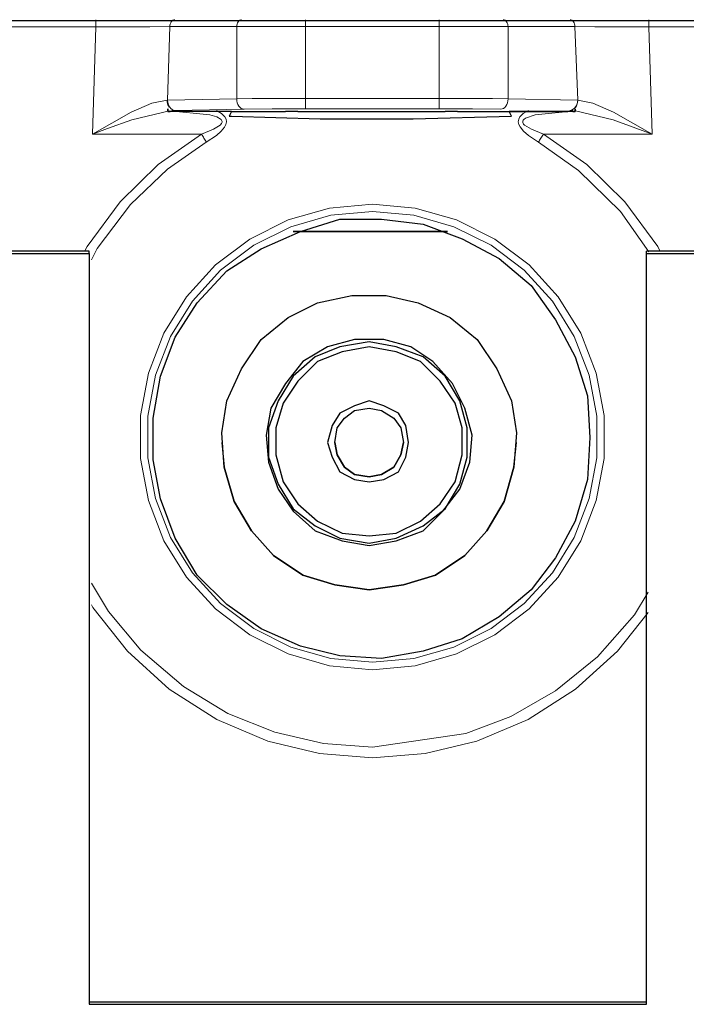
# Model space of a CAD drawing. Header units: millimetres. Extents: x 0 to 210, y 0 to 297.
# Tile 5 of 22: x 37 to 47, y 139 to 153. Entities that reach past the tile are written whole.
import ezdxf

# ---------------------------------------------------------------- set-up
doc = ezdxf.new("R2010")
doc.units = ezdxf.units.MM
doc.header["$MEASUREMENT"] = 0
for name, pattern in [('AI-Linetype-347', [12.7, 6.35, -1.27, 1.27, -1.27, 1.27, -1.27]), ('AI-Linetype-348', [12.7, 6.35, -1.27, 1.27, -1.27, 1.27, -1.27]), ('AI-Linetype-349', [12.7, 6.35, -1.27, 1.27, -1.27, 1.27, -1.27]), ('AI-Linetype-350', [12.7, 6.35, -1.27, 1.27, -1.27, 1.27, -1.27]), ('AI-Linetype-351', [12.7, 6.35, -1.27, 1.27, -1.27, 1.27, -1.27]), ('AI-Linetype-352', [12.7, 6.35, -1.27, 1.27, -1.27, 1.27, -1.27]), ('AI-Linetype-353', [12.7, 6.35, -1.27, 1.27, -1.27, 1.27, -1.27]), ('AI-Linetype-354', [12.7, 6.35, -1.27, 1.27, -1.27, 1.27, -1.27]), ('AI-Linetype-355', [12.7, 6.35, -1.27, 1.27, -1.27, 1.27, -1.27]), ('AI-Linetype-356', [12.7, 6.35, -1.27, 1.27, -1.27, 1.27, -1.27]), ('AI-Linetype-357', [12.7, 6.35, -1.27, 1.27, -1.27, 1.27, -1.27]), ('AI-Linetype-358', [12.7, 6.35, -1.27, 1.27, -1.27, 1.27, -1.27]), ('AI-Linetype-359', [12.7, 6.35, -1.27, 1.27, -1.27, 1.27, -1.27]), ('AI-Linetype-360', [12.7, 6.35, -1.27, 1.27, -1.27, 1.27, -1.27]), ('AI-Linetype-361', [12.7, 6.35, -1.27, 1.27, -1.27, 1.27, -1.27]), ('AI-Linetype-362', [12.7, 6.35, -1.27, 1.27, -1.27, 1.27, -1.27]), ('AI-Linetype-363', [12.7, 6.35, -1.27, 1.27, -1.27, 1.27, -1.27]), ('AI-Linetype-364', [12.7, 6.35, -1.27, 1.27, -1.27, 1.27, -1.27]), ('AI-Linetype-365', [12.7, 6.35, -1.27, 1.27, -1.27, 1.27, -1.27]), ('AI-Linetype-366', [12.7, 6.35, -1.27, 1.27, -1.27, 1.27, -1.27]), ('AI-Linetype-367', [12.7, 6.35, -1.27, 1.27, -1.27, 1.27, -1.27]), ('AI-Linetype-368', [12.7, 6.35, -1.27, 1.27, -1.27, 1.27, -1.27]), ('AI-Linetype-369', [12.7, 6.35, -1.27, 1.27, -1.27, 1.27, -1.27]), ('AI-Linetype-370', [12.7, 6.35, -1.27, 1.27, -1.27, 1.27, -1.27]), ('AI-Linetype-371', [12.7, 6.35, -1.27, 1.27, -1.27, 1.27, -1.27]), ('AI-Linetype-372', [12.7, 6.35, -1.27, 1.27, -1.27, 1.27, -1.27]), ('AI-Linetype-373', [12.7, 6.35, -1.27, 1.27, -1.27, 1.27, -1.27]), ('AI-Linetype-374', [12.7, 6.35, -1.27, 1.27, -1.27, 1.27, -1.27]), ('AI-Linetype-375', [12.7, 6.35, -1.27, 1.27, -1.27, 1.27, -1.27]), ('AI-Linetype-376', [12.7, 6.35, -1.27, 1.27, -1.27, 1.27, -1.27]), ('AI-Linetype-377', [12.7, 6.35, -1.27, 1.27, -1.27, 1.27, -1.27]), ('AI-Linetype-378', [12.7, 6.35, -1.27, 1.27, -1.27, 1.27, -1.27]), ('AI-Linetype-379', [12.7, 6.35, -1.27, 1.27, -1.27, 1.27, -1.27]), ('AI-Linetype-380', [12.7, 6.35, -1.27, 1.27, -1.27, 1.27, -1.27]), ('AI-Linetype-381', [12.7, 6.35, -1.27, 1.27, -1.27, 1.27, -1.27]), ('AI-Linetype-382', [12.7, 6.35, -1.27, 1.27, -1.27, 1.27, -1.27]), ('AI-Linetype-383', [12.7, 6.35, -1.27, 1.27, -1.27, 1.27, -1.27]), ('AI-Linetype-384', [12.7, 6.35, -1.27, 1.27, -1.27, 1.27, -1.27]), ('AI-Linetype-385', [12.7, 6.35, -1.27, 1.27, -1.27, 1.27, -1.27]), ('AI-Linetype-386', [12.7, 6.35, -1.27, 1.27, -1.27, 1.27, -1.27]), ('AI-Linetype-387', [12.7, 6.35, -1.27, 1.27, -1.27, 1.27, -1.27]), ('AI-Linetype-388', [12.7, 6.35, -1.27, 1.27, -1.27, 1.27, -1.27]), ('AI-Linetype-389', [12.7, 6.35, -1.27, 1.27, -1.27, 1.27, -1.27]), ('AI-Linetype-390', [12.7, 6.35, -1.27, 1.27, -1.27, 1.27, -1.27]), ('AI-Linetype-391', [12.7, 6.35, -1.27, 1.27, -1.27, 1.27, -1.27]), ('AI-Linetype-392', [12.7, 6.35, -1.27, 1.27, -1.27, 1.27, -1.27]), ('AI-Linetype-393', [12.7, 6.35, -1.27, 1.27, -1.27, 1.27, -1.27]), ('AI-Linetype-394', [12.7, 6.35, -1.27, 1.27, -1.27, 1.27, -1.27]), ('AI-Linetype-395', [12.7, 6.35, -1.27, 1.27, -1.27, 1.27, -1.27]), ('AI-Linetype-396', [12.7, 6.35, -1.27, 1.27, -1.27, 1.27, -1.27]), ('AI-Linetype-397', [12.7, 6.35, -1.27, 1.27, -1.27, 1.27, -1.27]), ('AI-Linetype-398', [12.7, 6.35, -1.27, 1.27, -1.27, 1.27, -1.27]), ('AI-Linetype-399', [12.7, 6.35, -1.27, 1.27, -1.27, 1.27, -1.27]), ('AI-Linetype-400', [12.7, 6.35, -1.27, 1.27, -1.27, 1.27, -1.27]), ('AI-Linetype-401', [12.7, 6.35, -1.27, 1.27, -1.27, 1.27, -1.27]), ('AI-Linetype-402', [12.7, 6.35, -1.27, 1.27, -1.27, 1.27, -1.27]), ('AI-Linetype-403', [12.7, 6.35, -1.27, 1.27, -1.27, 1.27, -1.27]), ('AI-Linetype-404', [12.7, 6.35, -1.27, 1.27, -1.27, 1.27, -1.27]), ('AI-Linetype-405', [12.7, 6.35, -1.27, 1.27, -1.27, 1.27, -1.27]), ('AI-Linetype-409', [12.7, 6.35, -1.27, 1.27, -1.27, 1.27, -1.27]), ('AI-Linetype-410', [12.7, 6.35, -1.27, 1.27, -1.27, 1.27, -1.27]), ('AI-Linetype-411', [12.7, 6.35, -1.27, 1.27, -1.27, 1.27, -1.27]), ('AI-Linetype-412', [12.7, 6.35, -1.27, 1.27, -1.27, 1.27, -1.27]), ('AI-Linetype-415', [12.7, 6.35, -1.27, 1.27, -1.27, 1.27, -1.27]), ('AI-Linetype-421', [12.7, 6.35, -1.27, 1.27, -1.27, 1.27, -1.27])]:
    doc.linetypes.add(name, pattern=pattern)
doc.layers.add('Capa 1', color=7, linetype='Continuous', lineweight=0)

# ---------------------------------------------------------------- blocks, each defined once
blk = doc.blocks.new('Block_0')
at = {"layer": 'Capa 1', "color": 8, "linetype": 'AI-Linetype-415', "lineweight": 18, "true_color": 0x808080}
blk.add_line((36.375, 153.138), (38.54, 153.138), dxfattribs=at)
at = {"layer": 'Capa 1', "color": 8, "linetype": 'AI-Linetype-389', "lineweight": 18, "true_color": 0x808080}
blk.add_line((38.491, 151.597), (38.539, 153.138), dxfattribs=at)
at = {"layer": 'Capa 1', "color": 8, "linetype": 'AI-Linetype-372', "lineweight": 18, "true_color": 0x808080}
blk.add_line((39.569, 152.086), (39.602, 153.141), dxfattribs=at)
at = {"layer": 'Capa 1', "color": 8, "linetype": 'AI-Linetype-373', "lineweight": 18, "true_color": 0x808080}
blk.add_line((39.602, 153.141), (40.563, 153.141), dxfattribs=at)
at = {"layer": 'Capa 1', "color": 8, "linetype": 'AI-Linetype-354', "lineweight": 18, "true_color": 0x808080}
blk.add_line((40.563, 153.141), (40.563, 152.104), dxfattribs=at)
at = {"layer": 'Capa 1', "color": 8, "linetype": 'AI-Linetype-352', "lineweight": 18, "true_color": 0x808080}
blk.add_line((41.553, 153.141), (41.553, 152.11), dxfattribs=at)
at = {"layer": 'Capa 1', "color": 8, "linetype": 'AI-Linetype-355', "lineweight": 18, "true_color": 0x808080}
blk.add_line((41.553, 153.141), (43.474, 153.141), dxfattribs=at)
at = {"layer": 'Capa 1', "color": 8, "linetype": 'AI-Linetype-356', "lineweight": 18, "true_color": 0x808080}
blk.add_line((43.473, 153.141), (43.473, 152.11), dxfattribs=at)
at = {"layer": 'Capa 1', "color": 8, "linetype": 'AI-Linetype-358', "lineweight": 18, "true_color": 0x808080}
blk.add_line((44.463, 153.141), (44.463, 152.104), dxfattribs=at)
at = {"layer": 'Capa 1', "color": 8, "linetype": 'AI-Linetype-375', "lineweight": 18, "true_color": 0x808080}
blk.add_line((44.463, 153.141), (45.424, 153.141), dxfattribs=at)
at = {"layer": 'Capa 1', "color": 8, "linetype": 'AI-Linetype-376', "lineweight": 18, "true_color": 0x808080}
blk.add_line((45.465, 152.086), (45.424, 153.141), dxfattribs=at)
at = {"layer": 'Capa 1', "color": 8, "linetype": 'AI-Linetype-391', "lineweight": 18, "true_color": 0x808080}
blk.add_line((46.487, 153.138), (46.535, 151.597), dxfattribs=at)
at = {"layer": 'Capa 1', "color": 8, "linetype": 'AI-Linetype-412', "lineweight": 18, "true_color": 0x808080}
blk.add_line((46.487, 153.138), (48.652, 153.138), dxfattribs=at)
at = {"layer": 'Capa 1', "color": 8, "linetype": 'AI-Linetype-387', "lineweight": 18, "true_color": 0x808080}
blk.add_line((39.569, 152.086), (39.561, 152.086), dxfattribs=at)
at = {"layer": 'Capa 1', "color": 8, "linetype": 'AI-Linetype-371', "lineweight": 18, "true_color": 0x808080}
blk.add_line((40.563, 152.104), (39.569, 152.086), dxfattribs=at)
at = {"layer": 'Capa 1', "color": 8, "linetype": 'AI-Linetype-349', "lineweight": 18, "true_color": 0x808080}
blk.add_line((41.553, 152.11), (43.474, 152.11), dxfattribs=at)
at = {"layer": 'Capa 1', "color": 8, "linetype": 'AI-Linetype-377', "lineweight": 18, "true_color": 0x808080}
blk.add_line((44.463, 152.104), (45.465, 152.086), dxfattribs=at)
at = {"layer": 'Capa 1', "color": 8, "linetype": 'AI-Linetype-369', "lineweight": 18, "true_color": 0x808080}
blk.add_line((39.632, 151.936), (39.675, 151.936), dxfattribs=at)
at = {"layer": 'Capa 1', "color": 8, "linetype": 'AI-Linetype-370', "lineweight": 18, "true_color": 0x808080}
blk.add_line((39.675, 151.936), (40.669, 151.954), dxfattribs=at)
at = {"layer": 'Capa 1', "color": 8, "linetype": 'AI-Linetype-347', "lineweight": 18, "true_color": 0x808080}
blk.add_line((41.553, 151.96), (43.474, 151.96), dxfattribs=at)
at = {"layer": 'Capa 1', "color": 8, "linetype": 'AI-Linetype-368', "lineweight": 18, "true_color": 0x808080}
blk.add_line((45.351, 151.936), (45.394, 151.936), dxfattribs=at)
at = {"layer": 'Capa 1', "color": 8, "linetype": 'AI-Linetype-404', "lineweight": 18, "true_color": 0x808080}
blk.add_line((40.055, 151.597), (38.491, 151.597), dxfattribs=at)
at = {"layer": 'Capa 1', "color": 8, "linetype": 'AI-Linetype-405', "lineweight": 18, "true_color": 0x808080}
blk.add_line((46.535, 151.597), (44.971, 151.597), dxfattribs=at)
at = {"layer": 'Capa 1', "color": 8, "linetype": 'AI-Linetype-394', "lineweight": 18, "true_color": 0x808080}
blk.add_lwpolyline([(38.539, 153.241), (38.539, 153.239), (38.539, 153.233), (38.539, 153.223), (38.539, 153.211), (38.539, 153.195), (38.539, 153.177), (38.539, 153.158), (38.539, 153.138)], dxfattribs=at)
at = {"layer": 'Capa 1', "color": 8, "linetype": 'AI-Linetype-379', "lineweight": 18, "true_color": 0x808080}
blk.add_lwpolyline([(39.672, 153.241), (39.659, 153.239), (39.645, 153.233), (39.633, 153.224), (39.622, 153.212), (39.614, 153.197), (39.607, 153.179), (39.603, 153.161), (39.602, 153.141)], dxfattribs=at)
at = {"layer": 'Capa 1', "color": 8, "linetype": 'AI-Linetype-362', "lineweight": 18, "true_color": 0x808080}
blk.add_lwpolyline([(40.633, 153.241), (40.62, 153.239), (40.606, 153.233), (40.594, 153.224), (40.583, 153.212), (40.574, 153.197), (40.568, 153.179), (40.564, 153.161), (40.563, 153.141)], dxfattribs=at)
at = {"layer": 'Capa 1', "color": 8, "linetype": 'AI-Linetype-363', "lineweight": 18, "true_color": 0x808080}
blk.add_lwpolyline([(41.553, 153.241), (41.553, 153.239), (41.553, 153.233), (41.553, 153.224), (41.553, 153.212), (41.553, 153.197), (41.553, 153.179), (41.553, 153.161), (41.553, 153.141)], dxfattribs=at)
at = {"layer": 'Capa 1', "color": 8, "linetype": 'AI-Linetype-360', "lineweight": 18, "true_color": 0x808080}
blk.add_lwpolyline([(43.473, 153.241), (43.473, 153.239), (43.473, 153.233), (43.473, 153.224), (43.473, 153.212), (43.473, 153.197), (43.473, 153.179), (43.473, 153.161), (43.473, 153.141)], dxfattribs=at)
at = {"layer": 'Capa 1', "color": 8, "linetype": 'AI-Linetype-361', "lineweight": 18, "true_color": 0x808080}
blk.add_lwpolyline([(44.393, 153.241), (44.406, 153.239), (44.42, 153.233), (44.432, 153.224), (44.443, 153.212), (44.452, 153.197), (44.458, 153.179), (44.462, 153.161), (44.463, 153.141)], dxfattribs=at)
at = {"layer": 'Capa 1', "color": 8, "linetype": 'AI-Linetype-380', "lineweight": 18, "true_color": 0x808080}
blk.add_lwpolyline([(45.354, 153.241), (45.367, 153.239), (45.381, 153.233), (45.393, 153.224), (45.404, 153.212), (45.413, 153.197), (45.419, 153.179), (45.423, 153.161), (45.424, 153.141)], dxfattribs=at)
at = {"layer": 'Capa 1', "color": 8, "linetype": 'AI-Linetype-395', "lineweight": 18, "true_color": 0x808080}
blk.add_lwpolyline([(46.487, 153.241), (46.487, 153.239), (46.487, 153.233), (46.487, 153.223), (46.487, 153.211), (46.487, 153.195), (46.487, 153.177), (46.487, 153.158), (46.487, 153.138)], dxfattribs=at)
at = {"layer": 'Capa 1', "color": 8, "linetype": 'AI-Linetype-390', "lineweight": 18, "true_color": 0x808080}
blk.add_lwpolyline([(38.539, 153.138), (39.026, 153.139), (39.315, 153.14), (39.602, 153.141)], dxfattribs=at)
at = {"layer": 'Capa 1', "color": 8, "linetype": 'AI-Linetype-351', "lineweight": 18, "true_color": 0x808080}
blk.add_lwpolyline([(40.563, 153.141), (40.665, 153.141), (40.775, 153.141), (40.893, 153.141), (41.017, 153.141), (41.146, 153.141), (41.28, 153.141), (41.415, 153.141), (41.553, 153.141)], dxfattribs=at)
at = {"layer": 'Capa 1', "color": 8, "linetype": 'AI-Linetype-357', "lineweight": 18, "true_color": 0x808080}
blk.add_lwpolyline([(43.473, 153.141), (43.611, 153.141), (43.746, 153.141), (43.88, 153.141), (44.009, 153.141), (44.133, 153.141), (44.251, 153.141), (44.362, 153.141), (44.463, 153.141)], dxfattribs=at)
at = {"layer": 'Capa 1', "color": 8, "linetype": 'AI-Linetype-393', "lineweight": 18, "true_color": 0x808080}
blk.add_lwpolyline([(45.424, 153.141), (45.711, 153.14), (46, 153.139), (46.487, 153.138)], dxfattribs=at)
at = {"layer": 'Capa 1', "color": 8, "linetype": 'AI-Linetype-388', "lineweight": 18, "true_color": 0x808080}
blk.add_lwpolyline([(39.561, 152.086), (39.342, 152.04), (39.045, 151.911), (38.491, 151.597)], dxfattribs=at)
at = {"layer": 'Capa 1', "color": 8, "linetype": 'AI-Linetype-401', "lineweight": 18, "true_color": 0x808080}
blk.add_lwpolyline([(39.593, 151.979), (39.586, 151.99), (39.58, 152.002), (39.574, 152.015), (39.57, 152.028), (39.566, 152.042), (39.563, 152.056), (39.562, 152.071), (39.561, 152.086)], dxfattribs=at)
at = {"layer": 'Capa 1', "color": 8, "linetype": 'AI-Linetype-374', "lineweight": 18, "true_color": 0x808080}
blk.add_lwpolyline([(39.569, 152.086), (39.571, 152.057), (39.577, 152.03), (39.587, 152.003), (39.6, 151.981), (39.616, 151.962), (39.634, 151.948), (39.654, 151.94), (39.675, 151.936)], dxfattribs=at)
at = {"layer": 'Capa 1', "color": 8, "linetype": 'AI-Linetype-353', "lineweight": 18, "true_color": 0x808080}
blk.add_lwpolyline([(40.563, 152.104), (40.784, 152.107), (41.031, 152.109), (41.553, 152.11)], dxfattribs=at)
at = {"layer": 'Capa 1', "color": 8, "linetype": 'AI-Linetype-367', "lineweight": 18, "true_color": 0x808080}
blk.add_lwpolyline([(40.563, 152.104), (40.565, 152.075), (40.571, 152.047), (40.581, 152.021), (40.594, 151.998), (40.61, 151.98), (40.628, 151.966), (40.648, 151.957), (40.669, 151.954)], dxfattribs=at)
at = {"layer": 'Capa 1', "color": 8, "linetype": 'AI-Linetype-348', "lineweight": 18, "true_color": 0x808080}
blk.add_lwpolyline([(41.553, 152.11), (41.553, 152.081), (41.553, 152.053), (41.553, 152.028), (41.553, 152.005), (41.553, 151.986), (41.553, 151.972), (41.553, 151.963), (41.553, 151.96)], dxfattribs=at)
at = {"layer": 'Capa 1', "color": 8, "linetype": 'AI-Linetype-350', "lineweight": 18, "true_color": 0x808080}
blk.add_lwpolyline([(43.473, 152.11), (43.473, 152.081), (43.473, 152.053), (43.473, 152.028), (43.473, 152.005), (43.473, 151.986), (43.473, 151.972), (43.473, 151.963), (43.473, 151.96)], dxfattribs=at)
at = {"layer": 'Capa 1', "color": 8, "linetype": 'AI-Linetype-359', "lineweight": 18, "true_color": 0x808080}
blk.add_lwpolyline([(43.473, 152.11), (43.995, 152.108), (44.242, 152.107), (44.463, 152.104)], dxfattribs=at)
at = {"layer": 'Capa 1', "color": 8, "linetype": 'AI-Linetype-365', "lineweight": 18, "true_color": 0x808080}
blk.add_lwpolyline([(44.463, 152.104), (44.461, 152.075), (44.455, 152.047), (44.445, 152.021), (44.432, 151.998), (44.416, 151.98), (44.398, 151.966), (44.378, 151.957), (44.357, 151.954)], dxfattribs=at)
at = {"layer": 'Capa 1', "color": 8, "linetype": 'AI-Linetype-378', "lineweight": 18, "true_color": 0x808080}
blk.add_lwpolyline([(45.351, 151.936), (45.384, 151.944), (45.42, 151.97), (45.436, 151.992), (45.45, 152.019), (45.46, 152.05), (45.465, 152.086)], dxfattribs=at)
at = {"layer": 'Capa 1', "color": 8, "linetype": 'AI-Linetype-400', "lineweight": 18, "true_color": 0x808080}
blk.add_lwpolyline([(45.465, 152.086), (45.463, 152.059), (45.457, 152.03), (45.447, 152.003), (45.433, 151.979)], dxfattribs=at)
at = {"layer": 'Capa 1', "color": 8, "linetype": 'AI-Linetype-392', "lineweight": 18, "true_color": 0x808080}
blk.add_lwpolyline([(46.535, 151.597), (45.981, 151.911), (45.684, 152.04), (45.465, 152.086)], dxfattribs=at)
at = {"layer": 'Capa 1', "color": 8, "linetype": 'AI-Linetype-403', "lineweight": 18, "true_color": 0x808080}
blk.add_lwpolyline([(38.491, 151.597), (38.707, 151.678), (39.054, 151.801), (39.595, 151.932)], dxfattribs=at)
at = {"layer": 'Capa 1', "color": 8, "linetype": 'AI-Linetype-399', "lineweight": 18, "true_color": 0x808080}
blk.add_lwpolyline([(39.595, 151.932), (40.174, 151.873), (40.278, 151.842), (40.337, 151.806), (40.351, 151.787), (40.353, 151.777), (40.353, 151.767), (40.35, 151.756), (40.344, 151.746), (40.325, 151.724), (40.227, 151.665), (40.055, 151.597)], dxfattribs=at)
at = {"layer": 'Capa 1', "color": 8, "linetype": 'AI-Linetype-384', "lineweight": 18, "true_color": 0x808080}
blk.add_lwpolyline([(40.126, 151.48), (40.27, 151.576), (40.341, 151.638), (40.389, 151.697), (40.408, 151.736), (40.415, 151.773), (40.41, 151.81), (40.393, 151.844), (40.345, 151.89), (40.27, 151.933)], dxfattribs=at)
at = {"layer": 'Capa 1', "color": 8, "linetype": 'AI-Linetype-366', "lineweight": 18, "true_color": 0x808080}
blk.add_lwpolyline([(40.669, 151.954), (41.074, 151.958), (41.552, 151.96)], dxfattribs=at)
at = {"layer": 'Capa 1', "color": 8, "linetype": 'AI-Linetype-364', "lineweight": 18, "true_color": 0x808080}
blk.add_lwpolyline([(43.473, 151.96), (43.952, 151.958), (44.357, 151.954)], dxfattribs=at)
at = {"layer": 'Capa 1', "color": 8, "linetype": 'AI-Linetype-385', "lineweight": 18, "true_color": 0x808080}
blk.add_lwpolyline([(44.756, 151.934), (44.681, 151.89), (44.633, 151.844), (44.616, 151.81), (44.611, 151.773), (44.618, 151.736), (44.637, 151.698), (44.685, 151.638), (44.756, 151.576), (44.9, 151.48)], dxfattribs=at)
at = {"layer": 'Capa 1', "color": 8, "linetype": 'AI-Linetype-396', "lineweight": 18, "true_color": 0x808080}
blk.add_lwpolyline([(44.971, 151.597), (44.8, 151.665), (44.702, 151.724), (44.687, 151.741), (44.678, 151.763), (44.677, 151.786), (44.681, 151.796), (44.688, 151.805), (44.713, 151.824), (44.852, 151.872), (45.431, 151.932)], dxfattribs=at)
at = {"layer": 'Capa 1', "color": 8, "linetype": 'AI-Linetype-402', "lineweight": 18, "true_color": 0x808080}
blk.add_lwpolyline([(45.431, 151.932), (45.972, 151.801), (46.535, 151.597)], dxfattribs=at)
at = {"layer": 'Capa 1', "color": 8, "linetype": 'AI-Linetype-409', "lineweight": 18, "true_color": 0x808080}
blk.add_lwpolyline([(40.055, 151.597), (39.432, 151.157), (38.887, 150.624), (38.412, 149.98), (38.379, 149.916)], dxfattribs=at)
at = {"layer": 'Capa 1', "color": 8, "linetype": 'AI-Linetype-398', "lineweight": 18, "true_color": 0x808080}
blk.add_lwpolyline([(40.055, 151.597), (40.064, 151.582), (40.074, 151.566), (40.083, 151.551), (40.092, 151.536), (40.101, 151.521), (40.109, 151.507), (40.118, 151.493), (40.126, 151.48)], dxfattribs=at)
at = {"layer": 'Capa 1', "color": 8, "linetype": 'AI-Linetype-397', "lineweight": 18, "true_color": 0x808080}
blk.add_lwpolyline([(44.9, 151.48), (44.909, 151.493), (44.917, 151.507), (44.925, 151.521), (44.934, 151.536), (44.943, 151.551), (44.952, 151.566), (44.961, 151.582), (44.971, 151.597)], dxfattribs=at)
at = {"layer": 'Capa 1', "color": 8, "linetype": 'AI-Linetype-411', "lineweight": 18, "true_color": 0x808080}
blk.add_lwpolyline([(46.647, 149.916), (46.614, 149.98), (46.14, 150.624), (45.594, 151.157), (44.971, 151.597)], dxfattribs=at)
at = {"layer": 'Capa 1', "color": 8, "linetype": 'AI-Linetype-383', "lineweight": 18, "true_color": 0x808080}
blk.add_lwpolyline([(38.475, 149.788), (38.559, 149.952), (39.034, 150.582), (39.566, 151.09), (40.126, 151.48)], dxfattribs=at)
at = {"layer": 'Capa 1', "color": 8, "linetype": 'AI-Linetype-381', "lineweight": 18, "true_color": 0x808080}
blk.add_lwpolyline([(44.9, 151.48), (45.478, 151.074), (46.079, 150.481), (46.488, 149.903)], dxfattribs=at)
at = {"layer": 'Capa 1', "color": 8, "linetype": 'AI-Linetype-386', "lineweight": 18, "true_color": 0x808080}
blk.add_lwpolyline([(42.513, 143.894), (43.128, 143.951), (43.722, 144.12), (44.275, 144.395), (44.768, 144.767), (45.184, 145.224), (45.51, 145.749), (45.732, 146.325), (45.846, 146.932), (45.846, 147.55), (45.732, 148.157), (45.51, 148.733), (45.184, 149.258), (44.768, 149.715), (44.275, 150.087), (43.722, 150.362), (43.128, 150.531), (42.513, 150.589), (41.898, 150.531), (41.304, 150.362), (40.751, 150.087), (40.258, 149.715), (39.842, 149.258), (39.517, 148.733), (39.294, 148.157), (39.18, 147.55), (39.18, 146.932), (39.294, 146.325), (39.517, 145.749), (39.842, 145.224), (40.258, 144.767), (40.751, 144.395), (41.304, 144.12), (41.898, 143.951), (42.513, 143.894)], dxfattribs=at)
at = {"layer": 'Capa 1', "color": 8, "linetype": 'AI-Linetype-421', "lineweight": 18, "true_color": 0x808080}
blk.add_lwpolyline([(42.513, 144), (41.918, 144.055), (41.342, 144.218), (40.807, 144.485), (40.329, 144.846), (39.926, 145.288), (39.611, 145.796), (39.395, 146.354), (39.285, 146.942), (39.285, 147.54), (39.395, 148.128), (39.611, 148.686), (39.926, 149.195), (40.329, 149.637), (40.807, 149.997), (41.342, 150.264), (41.918, 150.428), (42.513, 150.483), (43.109, 150.428), (43.684, 150.264), (44.219, 149.997), (44.697, 149.637), (45.1, 149.195), (45.415, 148.686), (45.631, 148.128), (45.741, 147.54), (45.741, 146.942), (45.631, 146.354), (45.415, 145.796), (45.1, 145.288), (44.697, 144.846), (44.219, 144.485), (43.684, 144.218), (43.109, 144.055), (42.513, 144)], dxfattribs=at)
at = {"layer": 'Capa 1', "color": 8, "linetype": 'AI-Linetype-382', "lineweight": 18, "true_color": 0x808080}
blk.add_lwpolyline([(46.475, 145.008), (46.279, 144.684), (45.749, 144.078), (45.146, 143.589), (44.503, 143.222), (43.855, 142.975), (42.515, 142.778), (41.808, 142.832), (41.109, 142.995), (40.436, 143.266), (39.797, 143.651), (39.186, 144.175), (38.72, 144.729), (38.475, 145.137)], dxfattribs=at)
at = {"layer": 'Capa 1', "color": 8, "linetype": 'AI-Linetype-410', "lineweight": 18, "true_color": 0x808080}
blk.add_lwpolyline([(38.475, 144.826), (38.495, 144.788), (38.991, 144.16), (39.591, 143.615), (40.276, 143.179), (41.012, 142.867), (41.753, 142.688), (42.513, 142.627), (43.273, 142.688), (44.014, 142.867), (44.75, 143.179), (45.435, 143.615), (46.036, 144.16), (46.475, 144.718)], dxfattribs=at)
at = {"layer": 'Capa 1', "color": 18, "lineweight": 25, "true_color": 0x000000}
for points in [[(36.363, 153.228), (36.363, 153.228), (38.515, 153.228), (38.515, 153.228)], [(39.644, 153.228), (39.644, 153.228), (40.631, 153.228), (40.631, 153.228)], [(41.549, 153.228), (41.549, 153.228), (43.454, 153.228), (43.454, 153.228)], [(44.371, 153.228), (44.371, 153.228), (45.323, 153.228), (45.323, 153.228)], [(46.452, 153.228), (46.452, 153.228), (48.639, 153.228), (48.639, 153.228)], [(45.429, 151.958), (45.429, 151.958), (45.429, 151.923), (45.429, 151.923)], [(40.243, 151.923), (40.243, 151.923), (39.608, 151.923), (39.608, 151.923)], [(40.49, 151.923), (40.49, 151.923), (40.243, 151.923), (40.243, 151.923)], [(40.49, 151.923), (40.49, 151.923), (40.455, 151.852), (40.455, 151.852)], [(40.455, 151.852), (40.455, 151.852), (40.49, 151.852), (40.49, 151.852)], [(40.49, 151.923), (40.49, 151.923), (41.266, 151.923), (41.266, 151.923)], [(41.443, 151.923), (41.443, 151.923), (43.559, 151.923), (43.559, 151.923)], [(43.736, 151.923), (43.736, 151.923), (44.477, 151.923), (44.477, 151.923)], [(44.336, 151.923), (44.336, 151.923), (45.323, 151.923), (45.323, 151.923)], [(44.724, 151.923), (44.724, 151.923), (44.477, 151.923), (44.477, 151.923)], [(44.512, 151.852), (44.512, 151.852), (44.477, 151.923), (44.477, 151.923)], [(44.512, 151.852), (44.512, 151.852), (44.512, 151.852), (44.512, 151.852)], [(45.394, 151.923), (45.394, 151.923), (44.724, 151.923), (44.724, 151.923)], [(41.372, 150.194), (41.372, 150.194), (43.595, 150.194), (43.595, 150.194)], [(43.595, 150.194), (43.595, 150.194), (41.372, 150.194), (41.372, 150.194)], [(38.444, 149.912), (38.444, 149.912), (33.223, 149.912), (33.223, 149.912)], [(33.223, 149.877), (33.223, 149.877), (38.444, 149.877), (38.444, 149.877)], [(38.444, 149.877), (38.444, 149.877), (38.444, 149.912), (38.444, 149.912)], [(38.444, 149.877), (38.444, 149.877), (38.444, 139.082), (38.444, 139.082)], [(51.709, 149.912), (51.709, 149.912), (46.452, 149.912), (46.452, 149.912)], [(46.452, 149.877), (46.452, 149.877), (46.452, 149.912), (46.452, 149.912)], [(46.452, 139.082), (46.452, 139.082), (46.452, 149.877), (46.452, 149.877)], [(46.452, 149.877), (46.452, 149.877), (51.709, 149.877), (51.709, 149.877)], [(38.444, 139.117), (38.444, 139.117), (46.452, 139.117), (46.452, 139.117)], [(38.444, 139.082), (38.444, 139.082), (46.452, 139.082), (46.452, 139.082)]]:
    blk.add_open_spline(points, degree=3, dxfattribs=at)
for points, knots in [([(38.515, 153.228), (38.515, 153.228), (39.15, 153.228), (39.15, 153.228), (39.15, 153.228), (39.644, 153.228), (39.644, 153.228)], [0, 0, 0, 0, 1, 1, 1, 2, 2, 2, 2]), ([(40.631, 153.228), (40.631, 153.228), (41.055, 153.228), (41.055, 153.228), (41.055, 153.228), (41.549, 153.228), (41.549, 153.228)], [0, 0, 0, 0, 1, 1, 1, 2, 2, 2, 2]), ([(43.454, 153.228), (43.454, 153.228), (43.948, 153.228), (43.948, 153.228), (43.948, 153.228), (44.371, 153.228), (44.371, 153.228)], [0, 0, 0, 0, 1, 1, 1, 2, 2, 2, 2]), ([(45.323, 153.228), (45.323, 153.228), (45.852, 153.228), (45.852, 153.228), (45.852, 153.228), (46.452, 153.228), (46.452, 153.228)], [0, 0, 0, 0, 1, 1, 1, 2, 2, 2, 2]), ([(39.573, 151.923), (39.573, 151.923), (39.573, 151.923), (39.573, 151.923), (39.573, 151.923), (39.573, 151.958), (39.573, 151.958)], [0, 0, 0, 0, 1, 1, 1, 2, 2, 2, 2]), ([(39.573, 151.958), (39.573, 151.958), (39.573, 151.923), (39.573, 151.923), (39.573, 151.923), (39.608, 151.923), (39.608, 151.923)], [0, 0, 0, 0, 1, 1, 1, 2, 2, 2, 2]), ([(45.394, 151.923), (45.394, 151.923), (45.394, 151.923), (45.394, 151.923), (45.394, 151.923), (45.429, 151.923), (45.429, 151.923), (45.429, 151.923), (45.429, 151.958), (45.429, 151.958)], [0, 0, 0, 0, 1, 1, 1, 2, 2, 2, 3, 3, 3, 3]), ([(40.49, 151.852), (40.49, 151.852), (41.76, 151.817), (41.76, 151.817), (41.76, 151.817), (43.101, 151.817), (43.101, 151.817), (43.101, 151.817), (44.512, 151.852), (44.512, 151.852)], [0, 0, 0, 0, 1, 1, 1, 2, 2, 2, 3, 3, 3, 3]), ([(41.443, 151.923), (41.443, 151.923), (41.408, 151.923), (41.408, 151.923), (41.408, 151.923), (41.337, 151.923), (41.337, 151.923), (41.337, 151.923), (41.302, 151.923), (41.302, 151.923), (41.302, 151.923), (41.266, 151.923), (41.266, 151.923)], [0, 0, 0, 0, 1, 1, 1, 2, 2, 2, 3, 3, 3, 4, 4, 4, 4]), ([(43.736, 151.923), (43.736, 151.923), (43.701, 151.923), (43.701, 151.923), (43.701, 151.923), (43.63, 151.923), (43.63, 151.923), (43.63, 151.923), (43.595, 151.923), (43.595, 151.923), (43.595, 151.923), (43.559, 151.923), (43.559, 151.923)], [0, 0, 0, 0, 1, 1, 1, 2, 2, 2, 3, 3, 3, 4, 4, 4, 4]), ([(45.641, 147.231), (45.641, 147.231), (45.606, 147.831), (45.606, 147.831), (45.606, 147.831), (45.429, 148.395), (45.429, 148.395), (45.429, 148.395), (45.147, 148.924), (45.147, 148.924), (45.147, 148.924), (44.794, 149.418), (44.794, 149.418), (44.794, 149.418), (44.336, 149.806), (44.336, 149.806), (44.336, 149.806), (43.806, 150.089), (43.806, 150.089), (43.806, 150.089), (43.242, 150.3), (43.242, 150.3), (43.242, 150.3), (42.642, 150.371), (42.642, 150.371), (42.642, 150.371), (42.043, 150.371), (42.043, 150.371), (42.043, 150.371), (41.478, 150.194), (41.478, 150.194), (41.478, 150.194), (40.914, 149.947), (40.914, 149.947), (40.914, 149.947), (40.42, 149.63), (40.42, 149.63), (40.42, 149.63), (39.996, 149.171), (39.996, 149.171), (39.996, 149.171), (39.679, 148.677), (39.679, 148.677), (39.679, 148.677), (39.467, 148.113), (39.467, 148.113), (39.467, 148.113), (39.361, 147.513), (39.361, 147.513), (39.361, 147.513), (39.361, 146.914), (39.361, 146.914), (39.361, 146.914), (39.467, 146.349), (39.467, 146.349), (39.467, 146.349), (39.679, 145.785), (39.679, 145.785), (39.679, 145.785), (39.996, 145.255), (39.996, 145.255), (39.996, 145.255), (40.42, 144.832), (40.42, 144.832), (40.42, 144.832), (40.914, 144.479), (40.914, 144.479), (40.914, 144.479), (41.478, 144.232), (41.478, 144.232), (41.478, 144.232), (42.043, 144.091), (42.043, 144.091), (42.043, 144.091), (42.642, 144.056), (42.642, 144.056), (42.642, 144.056), (43.242, 144.162), (43.242, 144.162), (43.242, 144.162), (43.806, 144.338), (43.806, 144.338), (43.806, 144.338), (44.336, 144.656), (44.336, 144.656), (44.336, 144.656), (44.794, 145.044), (44.794, 145.044), (44.794, 145.044), (45.147, 145.502), (45.147, 145.502), (45.147, 145.502), (45.429, 146.032), (45.429, 146.032), (45.429, 146.032), (45.606, 146.631), (45.606, 146.631), (45.606, 146.631), (45.641, 147.231), (45.641, 147.231)], [0, 0, 0, 0, 1, 1, 1, 2, 2, 2, 3, 3, 3, 4, 4, 4, 5, 5, 5, 6, 6, 6, 7, 7, 7, 8, 8, 8, 9, 9, 9, 10, 10, 10, 11, 11, 11, 12, 12, 12, 13, 13, 13, 14, 14, 14, 15, 15, 15, 16, 16, 16, 17, 17, 17, 18, 18, 18, 19, 19, 19, 20, 20, 20, 21, 21, 21, 22, 22, 22, 23, 23, 23, 24, 24, 24, 25, 25, 25, 26, 26, 26, 27, 27, 27, 28, 28, 28, 29, 29, 29, 30, 30, 30, 31, 31, 31, 32, 32, 32, 33, 33, 33, 33]), ([(42.466, 145.044), (42.466, 145.044), (42.96, 145.114), (42.96, 145.114), (42.96, 145.114), (43.418, 145.255), (43.418, 145.255), (43.418, 145.255), (43.842, 145.538), (43.842, 145.538), (43.842, 145.538), (44.159, 145.89), (44.159, 145.89), (44.159, 145.89), (44.406, 146.314), (44.406, 146.314), (44.406, 146.314), (44.547, 146.808), (44.547, 146.808), (44.547, 146.808), (44.583, 147.302), (44.583, 147.302), (44.583, 147.302), (44.512, 147.76), (44.512, 147.76), (44.512, 147.76), (44.3, 148.219), (44.3, 148.219), (44.3, 148.219), (44.018, 148.642), (44.018, 148.642), (44.018, 148.642), (43.63, 148.96), (43.63, 148.96), (43.63, 148.96), (43.171, 149.171), (43.171, 149.171), (43.171, 149.171), (42.713, 149.277), (42.713, 149.277), (42.713, 149.277), (42.219, 149.277), (42.219, 149.277), (42.219, 149.277), (41.725, 149.171), (41.725, 149.171), (41.725, 149.171), (41.302, 148.96), (41.302, 148.96), (41.302, 148.96), (40.914, 148.642), (40.914, 148.642), (40.914, 148.642), (40.631, 148.219), (40.631, 148.219), (40.631, 148.219), (40.42, 147.76), (40.42, 147.76), (40.42, 147.76), (40.349, 147.302), (40.349, 147.302), (40.349, 147.302), (40.384, 146.808), (40.384, 146.808), (40.384, 146.808), (40.526, 146.314), (40.526, 146.314), (40.526, 146.314), (40.773, 145.89), (40.773, 145.89), (40.773, 145.89), (41.09, 145.538), (41.09, 145.538), (41.09, 145.538), (41.513, 145.255), (41.513, 145.255), (41.513, 145.255), (41.972, 145.114), (41.972, 145.114), (41.972, 145.114), (42.466, 145.044), (42.466, 145.044)], [0, 0, 0, 0, 1, 1, 1, 2, 2, 2, 3, 3, 3, 4, 4, 4, 5, 5, 5, 6, 6, 6, 7, 7, 7, 8, 8, 8, 9, 9, 9, 10, 10, 10, 11, 11, 11, 12, 12, 12, 13, 13, 13, 14, 14, 14, 15, 15, 15, 16, 16, 16, 17, 17, 17, 18, 18, 18, 19, 19, 19, 20, 20, 20, 21, 21, 21, 22, 22, 22, 23, 23, 23, 24, 24, 24, 25, 25, 25, 26, 26, 26, 27, 27, 27, 27]), ([(42.466, 145.679), (42.466, 145.679), (42.078, 145.749), (42.078, 145.749), (42.078, 145.749), (41.69, 145.89), (41.69, 145.89), (41.69, 145.89), (41.372, 146.173), (41.372, 146.173), (41.372, 146.173), (41.161, 146.49), (41.161, 146.49), (41.161, 146.49), (41.019, 146.878), (41.019, 146.878), (41.019, 146.878), (40.984, 147.266), (40.984, 147.266), (40.984, 147.266), (41.055, 147.654), (41.055, 147.654), (41.055, 147.654), (41.266, 148.007), (41.266, 148.007), (41.266, 148.007), (41.513, 148.325), (41.513, 148.325), (41.513, 148.325), (41.866, 148.536), (41.866, 148.536), (41.866, 148.536), (42.254, 148.642), (42.254, 148.642), (42.254, 148.642), (42.678, 148.642), (42.678, 148.642), (42.678, 148.642), (43.066, 148.536), (43.066, 148.536), (43.066, 148.536), (43.383, 148.325), (43.383, 148.325), (43.383, 148.325), (43.665, 148.007), (43.665, 148.007), (43.665, 148.007), (43.842, 147.654), (43.842, 147.654), (43.842, 147.654), (43.948, 147.266), (43.948, 147.266), (43.948, 147.266), (43.912, 146.878), (43.912, 146.878), (43.912, 146.878), (43.771, 146.49), (43.771, 146.49), (43.771, 146.49), (43.524, 146.173), (43.524, 146.173), (43.524, 146.173), (43.242, 145.89), (43.242, 145.89), (43.242, 145.89), (42.854, 145.749), (42.854, 145.749), (42.854, 145.749), (42.466, 145.679), (42.466, 145.679)], [0, 0, 0, 0, 1, 1, 1, 2, 2, 2, 3, 3, 3, 4, 4, 4, 5, 5, 5, 6, 6, 6, 7, 7, 7, 8, 8, 8, 9, 9, 9, 10, 10, 10, 11, 11, 11, 12, 12, 12, 13, 13, 13, 14, 14, 14, 15, 15, 15, 16, 16, 16, 17, 17, 17, 18, 18, 18, 19, 19, 19, 20, 20, 20, 21, 21, 21, 22, 22, 22, 23, 23, 23, 23]), ([(42.466, 145.714), (42.466, 145.714), (42.043, 145.785), (42.043, 145.785), (42.043, 145.785), (41.69, 145.961), (41.69, 145.961), (41.69, 145.961), (41.372, 146.208), (41.372, 146.208), (41.372, 146.208), (41.161, 146.561), (41.161, 146.561), (41.161, 146.561), (41.019, 146.949), (41.019, 146.949), (41.019, 146.949), (41.019, 147.372), (41.019, 147.372), (41.019, 147.372), (41.161, 147.76), (41.161, 147.76), (41.161, 147.76), (41.372, 148.113), (41.372, 148.113), (41.372, 148.113), (41.69, 148.395), (41.69, 148.395), (41.69, 148.395), (42.043, 148.536), (42.043, 148.536), (42.043, 148.536), (42.466, 148.607), (42.466, 148.607), (42.466, 148.607), (42.854, 148.536), (42.854, 148.536), (42.854, 148.536), (43.242, 148.395), (43.242, 148.395), (43.242, 148.395), (43.559, 148.113), (43.559, 148.113), (43.559, 148.113), (43.771, 147.76), (43.771, 147.76), (43.771, 147.76), (43.877, 147.372), (43.877, 147.372), (43.877, 147.372), (43.877, 146.949), (43.877, 146.949), (43.877, 146.949), (43.771, 146.561), (43.771, 146.561), (43.771, 146.561), (43.559, 146.208), (43.559, 146.208), (43.559, 146.208), (43.242, 145.961), (43.242, 145.961), (43.242, 145.961), (42.854, 145.785), (42.854, 145.785), (42.854, 145.785), (42.466, 145.714), (42.466, 145.714)], [0, 0, 0, 0, 1, 1, 1, 2, 2, 2, 3, 3, 3, 4, 4, 4, 5, 5, 5, 6, 6, 6, 7, 7, 7, 8, 8, 8, 9, 9, 9, 10, 10, 10, 11, 11, 11, 12, 12, 12, 13, 13, 13, 14, 14, 14, 15, 15, 15, 16, 16, 16, 17, 17, 17, 18, 18, 18, 19, 19, 19, 20, 20, 20, 21, 21, 21, 22, 22, 22, 22]), ([(42.466, 145.82), (42.466, 145.82), (42.078, 145.855), (42.078, 145.855), (42.078, 145.855), (41.725, 146.032), (41.725, 146.032), (41.725, 146.032), (41.443, 146.279), (41.443, 146.279), (41.443, 146.279), (41.231, 146.596), (41.231, 146.596), (41.231, 146.596), (41.125, 146.984), (41.125, 146.984), (41.125, 146.984), (41.125, 147.372), (41.125, 147.372), (41.125, 147.372), (41.231, 147.725), (41.231, 147.725), (41.231, 147.725), (41.443, 148.042), (41.443, 148.042), (41.443, 148.042), (41.725, 148.325), (41.725, 148.325), (41.725, 148.325), (42.078, 148.466), (42.078, 148.466), (42.078, 148.466), (42.466, 148.536), (42.466, 148.536), (42.466, 148.536), (42.854, 148.466), (42.854, 148.466), (42.854, 148.466), (43.207, 148.325), (43.207, 148.325), (43.207, 148.325), (43.489, 148.042), (43.489, 148.042), (43.489, 148.042), (43.701, 147.725), (43.701, 147.725), (43.701, 147.725), (43.806, 147.372), (43.806, 147.372), (43.806, 147.372), (43.806, 146.984), (43.806, 146.984), (43.806, 146.984), (43.701, 146.596), (43.701, 146.596), (43.701, 146.596), (43.489, 146.279), (43.489, 146.279), (43.489, 146.279), (43.207, 146.032), (43.207, 146.032), (43.207, 146.032), (42.854, 145.855), (42.854, 145.855), (42.854, 145.855), (42.466, 145.82), (42.466, 145.82)], [0, 0, 0, 0, 1, 1, 1, 2, 2, 2, 3, 3, 3, 4, 4, 4, 5, 5, 5, 6, 6, 6, 7, 7, 7, 8, 8, 8, 9, 9, 9, 10, 10, 10, 11, 11, 11, 12, 12, 12, 13, 13, 13, 14, 14, 14, 15, 15, 15, 16, 16, 16, 17, 17, 17, 18, 18, 18, 19, 19, 19, 20, 20, 20, 21, 21, 21, 22, 22, 22, 22]), ([(42.466, 147.76), (42.466, 147.76), (42.678, 147.69), (42.678, 147.69), (42.678, 147.69), (42.889, 147.584), (42.889, 147.584), (42.889, 147.584), (42.995, 147.407), (42.995, 147.407), (42.995, 147.407), (43.03, 147.16), (43.03, 147.16), (43.03, 147.16), (42.995, 146.949), (42.995, 146.949), (42.995, 146.949), (42.889, 146.737), (42.889, 146.737), (42.889, 146.737), (42.678, 146.631), (42.678, 146.631), (42.678, 146.631), (42.466, 146.596), (42.466, 146.596), (42.466, 146.596), (42.254, 146.631), (42.254, 146.631), (42.254, 146.631), (42.043, 146.737), (42.043, 146.737), (42.043, 146.737), (41.937, 146.949), (41.937, 146.949), (41.937, 146.949), (41.866, 147.16), (41.866, 147.16), (41.866, 147.16), (41.937, 147.407), (41.937, 147.407), (41.937, 147.407), (42.043, 147.584), (42.043, 147.584), (42.043, 147.584), (42.254, 147.69), (42.254, 147.69), (42.254, 147.69), (42.466, 147.76), (42.466, 147.76)], [0, 0, 0, 0, 1, 1, 1, 2, 2, 2, 3, 3, 3, 4, 4, 4, 5, 5, 5, 6, 6, 6, 7, 7, 7, 8, 8, 8, 9, 9, 9, 10, 10, 10, 11, 11, 11, 12, 12, 12, 13, 13, 13, 14, 14, 14, 15, 15, 15, 16, 16, 16, 16]), ([(42.466, 146.667), (42.466, 146.667), (42.642, 146.702), (42.642, 146.702), (42.642, 146.702), (42.819, 146.808), (42.819, 146.808), (42.819, 146.808), (42.924, 146.984), (42.924, 146.984), (42.924, 146.984), (42.96, 147.16), (42.96, 147.16), (42.96, 147.16), (42.924, 147.372), (42.924, 147.372), (42.924, 147.372), (42.819, 147.513), (42.819, 147.513), (42.819, 147.513), (42.642, 147.619), (42.642, 147.619), (42.642, 147.619), (42.466, 147.654), (42.466, 147.654), (42.466, 147.654), (42.254, 147.619), (42.254, 147.619), (42.254, 147.619), (42.113, 147.513), (42.113, 147.513), (42.113, 147.513), (42.007, 147.372), (42.007, 147.372), (42.007, 147.372), (41.972, 147.16), (41.972, 147.16), (41.972, 147.16), (42.007, 146.984), (42.007, 146.984), (42.007, 146.984), (42.113, 146.808), (42.113, 146.808), (42.113, 146.808), (42.254, 146.702), (42.254, 146.702), (42.254, 146.702), (42.466, 146.667), (42.466, 146.667)], [0, 0, 0, 0, 1, 1, 1, 2, 2, 2, 3, 3, 3, 4, 4, 4, 5, 5, 5, 6, 6, 6, 7, 7, 7, 8, 8, 8, 9, 9, 9, 10, 10, 10, 11, 11, 11, 12, 12, 12, 13, 13, 13, 14, 14, 14, 15, 15, 15, 16, 16, 16, 16]), ([(40.349, 147.16), (40.349, 147.16), (40.384, 146.808), (40.384, 146.808), (40.384, 146.808), (40.526, 146.314), (40.526, 146.314), (40.526, 146.314), (40.773, 145.89), (40.773, 145.89), (40.773, 145.89), (41.09, 145.538), (41.09, 145.538), (41.09, 145.538), (41.513, 145.255), (41.513, 145.255), (41.513, 145.255), (41.972, 145.114), (41.972, 145.114), (41.972, 145.114), (42.466, 145.044), (42.466, 145.044)], [0, 0, 0, 0, 1, 1, 1, 2, 2, 2, 3, 3, 3, 4, 4, 4, 5, 5, 5, 6, 6, 6, 7, 7, 7, 7]), ([(41.972, 147.16), (41.972, 147.16), (42.007, 146.984), (42.007, 146.984), (42.007, 146.984), (42.113, 146.808), (42.113, 146.808), (42.113, 146.808), (42.254, 146.702), (42.254, 146.702), (42.254, 146.702), (42.466, 146.667), (42.466, 146.667)], [0, 0, 0, 0, 1, 1, 1, 2, 2, 2, 3, 3, 3, 4, 4, 4, 4]), ([(42.466, 146.667), (42.466, 146.667), (42.642, 146.702), (42.642, 146.702), (42.642, 146.702), (42.819, 146.808), (42.819, 146.808), (42.819, 146.808), (42.924, 146.984), (42.924, 146.984), (42.924, 146.984), (42.96, 147.16), (42.96, 147.16)], [0, 0, 0, 0, 1, 1, 1, 2, 2, 2, 3, 3, 3, 4, 4, 4, 4]), ([(42.466, 145.044), (42.466, 145.044), (42.96, 145.114), (42.96, 145.114), (42.96, 145.114), (43.418, 145.255), (43.418, 145.255), (43.418, 145.255), (43.842, 145.538), (43.842, 145.538), (43.842, 145.538), (44.159, 145.89), (44.159, 145.89), (44.159, 145.89), (44.406, 146.314), (44.406, 146.314), (44.406, 146.314), (44.547, 146.808), (44.547, 146.808), (44.547, 146.808), (44.583, 147.16), (44.583, 147.16)], [0, 0, 0, 0, 1, 1, 1, 2, 2, 2, 3, 3, 3, 4, 4, 4, 5, 5, 5, 6, 6, 6, 7, 7, 7, 7])]:
    blk.add_open_spline(points, degree=3, knots=knots, dxfattribs=at)

msp = doc.modelspace()

# ---------------------------------------------------------------- block references
at = {"layer": 'Capa 1'}
msp.add_blockref('Block_0', (0, 0), dxfattribs=at)

doc.saveas('drawing.dxf')
